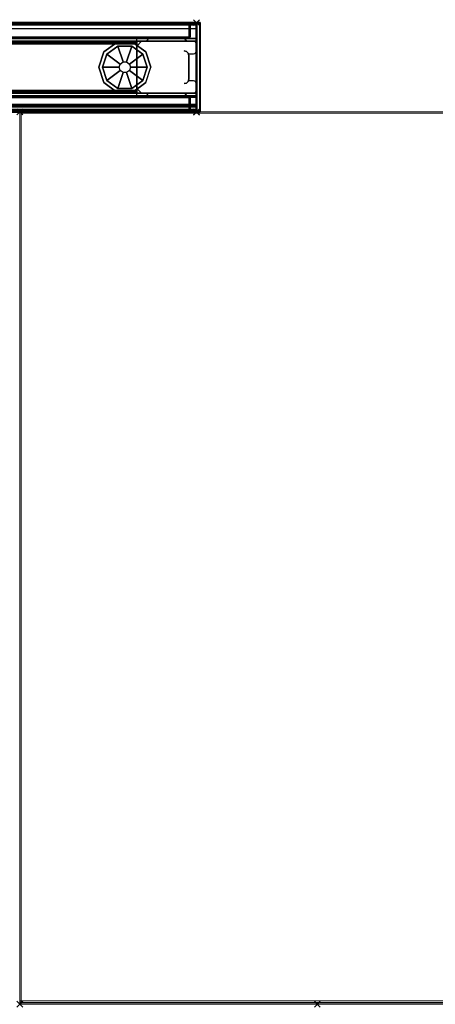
# Model space of a CAD drawing. Header units: inches. Extents: x 159 to 1116, y 667 to 1015.
# Tile 228 of 249: x 850 to 864, y 796 to 829. Entities that reach past the tile are written whole.
import ezdxf
from ezdxf.enums import TextEntityAlignment as Align

# ---------------------------------------------------------------- set-up
doc = ezdxf.new("R2010")
doc.units = ezdxf.units.IN
doc.header["$MEASUREMENT"] = 0
doc.header["$PDMODE"] = 3
doc.header["$PDSIZE"] = 0.1
doc.layers.add('A-FURN-3-NODE', color=135, linetype='Continuous', lineweight=9, plot=False)
for name, color, linetype in [('A-FURN-3-PANEL', 3, 'Continuous'), ('A-FURN-3-PANEL-GLIDE', 3, 'Continuous'), ('A-FURN-3-PANEL-RACE', 3, 'Continuous'), ('A-FURN-3-PANEL-SIDE-FABRIC', 3, 'Continuous'), ('A-FURN-3-PANEL-TOPCAP', 251, 'Continuous'), ('A-FURN-3-PANEL-TRIM', 252, 'Continuous')]:
    doc.layers.add(name, color=color, linetype=linetype)
for name, color, linetype, lineweight in [('A-FURN-3-WKSF-TOP', 135, 'Continuous', 9), ('A-FURN-3-WKSF-TRIM', 135, 'Continuous', 9), ('A-FURN-HAWORTH-ATT', 7, 'Continuous', 9)]:
    doc.layers.add(name, color=color, linetype=linetype, lineweight=lineweight)

# ---------------------------------------------------------------- blocks, each defined once
blk = doc.blocks.new('VZCC-0030-S-3D-3')
at = {"layer": 'A-FURN-3-NODE'}
for p in [(30, 3), (30, 0)]:
    blk.add_point(p, dxfattribs=at)
at = {"layer": 'A-FURN-3-PANEL-TOPCAP'}
for p, q in [((29.985, 2.465, -0.415), (29.985, 2.465, -0.09)), ((29.985, 2.375, -0.415), (29.985, 2.375, -0.09)), ((29.985, 0.625, -0.415), (29.985, 0.625, -0.09)), ((29.985, 0.535, -0.415), (29.985, 0.535, -0.09))]:
    blk.add_line(p, q, dxfattribs=at)
for points in [[(29.985, 3, -0.235), (0.015, 3, -0.235), (0.015, 3, -0.013), (29.985, 3, -0.013)], [(29.985, 3, -0.013), (0.015, 3, -0.013), (0.015, 2.985), (29.985, 2.985)], [(0.015, 2.985, -0.25), (0.015, 3, -0.235), (29.985, 3, -0.235), (29.985, 2.985, -0.25)], [(29.985, 2.925, -0.25), (0.015, 2.925, -0.25), (0.015, 2.985, -0.25), (29.985, 2.985, -0.25)], [(29.985, 2.985), (0.015, 2.985), (0.015, 0.015), (29.985, 0.015)], [(29.985, 2.465, -0.614), (0.015, 2.465, -0.614), (0.015, 2.465, -0.09), (29.985, 2.465, -0.09)], [(0.015, 2.375, -0.09), (0.015, 2.375, -0.614), (29.985, 2.375, -0.614), (29.985, 2.375, -0.09)], [(29.985, 0.625, -0.614), (0.015, 0.625, -0.614), (0.015, 0.625, -0.09), (29.985, 0.625, -0.09)], [(0.015, 0.535, -0.09), (0.015, 0.535, -0.614), (29.985, 0.535, -0.614), (29.985, 0.535, -0.09)], [(29.985, 0.015, -0.25), (0.015, 0.015, -0.25), (0.015, 0.075, -0.25), (29.985, 0.075, -0.25)], [(29.985, 0, -0.235), (0.015, 0, -0.235), (0.015, 0.015, -0.25), (29.985, 0.015, -0.25)], [(0.015, 0.015), (0.015, 0, -0.013), (29.985, 0, -0.013), (29.985, 0.015)], [(0.015, 0, -0.013), (0.015, 0, -0.235), (29.985, 0, -0.235), (29.985, 0, -0.013)]]:
    blk.add_3dface(points, dxfattribs=at)
for points, invisible_edges in [([(29.985, 2.91, -0.237), (29.985, 3, -0.235), (29.985, 3, -0.013), (29.985, 2.91, -0.105)], 5), ([(29.985, 2.925, -0.25), (29.985, 2.985, -0.25), (29.985, 3, -0.235), (29.985, 2.91, -0.237)], 4), ([(29.985, 2.895, -0.09), (29.985, 2.91, -0.105), (29.985, 3, -0.013), (29.985, 2.985)], 10), ([(29.985, 0.015), (29.985, 0.625, -0.09), (29.985, 2.375, -0.09), (29.985, 2.985)], 5), ([(29.985, 2.985), (29.985, 2.375, -0.09), (29.985, 2.465, -0.09), (29.985, 2.895, -0.09)], 11), ([(29.985, 2.375, -0.09), (29.985, 2.375, -0.614), (29.985, 2.465, -0.614), (29.985, 2.465, -0.09)], 8), ([(29.985, 0.015), (29.985, 0.105, -0.09), (29.985, 0.535, -0.09), (29.985, 0.625, -0.09)], 13), ([(29.985, 0.535, -0.09), (29.985, 0.535, -0.614), (29.985, 0.625, -0.614), (29.985, 0.625, -0.09)], 8), ([(29.985, 0, -0.013), (29.985, 0.09, -0.105), (29.985, 0.105, -0.09), (29.985, 0.015)], 5), ([(29.985, 0, -0.235), (29.985, 0.015, -0.25), (29.985, 0.075, -0.25), (29.985, 0.09, -0.237)], 8), ([(29.985, 0, -0.013), (29.985, 0, -0.235), (29.985, 0.09, -0.237), (29.985, 0.09, -0.105)], 10)]:
    blk.add_3dface(points, dxfattribs=dict(at, invisible_edges=invisible_edges))
at = {"layer": 'A-FURN-HAWORTH-ATT', "flags": 1}
for tag, p in [('HAWMC', (0, 0)), ('HAWPN', (0, -0.167))]:
    blk.add_attdef(tag, text='', height=0.1, dxfattribs=at).set_placement(p, align=Align.TOP_CENTER)
blk = doc.blocks.new('VZCE-4200-P-3D-3')
at = {"layer": 'A-FURN-3-NODE'}
for p in [(0, 3), (0, 0)]:
    blk.add_point(p, dxfattribs=at)
at = {"layer": 'A-FURN-3-PANEL-TRIM'}
for points in [[(0.122, 3, 41.487), (0.123, 3, 0.5), (0, 3, 0.5), (0, 3, 41.487)], [(0.108, 2.985, 41.5), (0.122, 3, 41.487), (0, 3, 41.487), (0.015, 2.985, 41.5)], [(0.015, 2.985, 41.5), (0, 3, 41.487), (0, 0, 41.487), (0.015, 0.015, 41.5)], [(0.015, 0.015, 41.5), (0.108, 0.015, 41.5), (0.108, 2.985, 41.5), (0.015, 2.985, 41.5)], [(0.108, 0.015, 41.5), (0.122, 0, 41.487), (0.122, 3, 41.487), (0.108, 2.985, 41.5)], [(0.122, 0, 41.487), (0.123, 0, 0.5), (0.123, 3, 0.5), (0.122, 3, 41.487)], [(0.015, 0.015, 41.5), (0, 0, 41.487), (0.122, 0, 41.487), (0.108, 0.015, 41.5)], [(0, 0, 41.487), (0, 0, 0.5), (0.123, 0, 0.5), (0.122, 0, 41.487)]]:
    blk.add_3dface(points, dxfattribs=at)
at = {"layer": 'A-FURN-HAWORTH-ATT', "flags": 1}
for tag, p in [('HAWMC', (0, 0)), ('HAWPN', (0, -0.167))]:
    blk.add_attdef(tag, text='', height=0.1, dxfattribs=at).set_placement(p, align=Align.TOP_CENTER)
blk = doc.blocks.new('VZFF-4230-NNBNNN-3D-3')
at = {"layer": 'A-FURN-3-NODE'}
for p in [(30, 3, 1.09), (30, 3, 41.5), (30, 3), (30, 3, 25.09), (30, 3, 9.09), (30, 3, 17.09), (30, 3, 33.09), (30, 3, 41.09), (30, 0, 1.09), (30, 0, 41.5), (30, 0), (30, 0, 9.09), (30, 0, 25.09), (30, 0, 33.09), (30, 0, 17.09), (30, 0, 41.09)]:
    blk.add_point(p, dxfattribs=at)
at = {"layer": 'A-FURN-3-PANEL'}
for points in [[(29.99, 3, 0.572), (0.01, 3, 0.572), (0.01, 3, 0.858), (29.99, 3, 0.858)], [(0.01, 2.928, 0.93), (0.01, 2.805, 0.93), (29.99, 2.805, 0.93), (29.99, 2.928, 0.93)], [(0.01, 2.928, 0.5), (29.99, 2.928, 0.5), (29.99, 0.072, 0.5), (0.01, 0.072, 0.5)], [(0.419, 2.5, 10.756), (29.581, 2.5, 10.756), (29.581, 2.5, 9.569), (0.419, 2.5, 9.569)], [(2.01, 2.375, 40.836), (27.99, 2.375, 40.836), (27.99, 2.5, 40.756), (2.01, 2.5, 40.756)], [(2.01, 2.375, 41.075), (27.99, 2.375, 41.075), (27.99, 2.375, 40.836), (2.01, 2.375, 40.836)], [(29.661, 2.375, 40.885), (29.661, 2.375, 9), (29.581, 2.5, 9), (29.581, 2.5, 40.885)], [(29.9, 2.375, 40.885), (29.9, 2.375, 9), (29.661, 2.375, 9), (29.661, 2.375, 40.885)], [(29.74, 1.1, 9), (29.74, 1.1, 0.5), (29.74, 1.9, 0.5), (29.74, 1.9, 9)], [(0.419, 0.5, 9.569), (29.581, 0.5, 9.569), (29.581, 0.5, 10.756), (0.419, 0.5, 10.756)], [(2.01, 0.625, 40.836), (27.99, 0.625, 40.836), (27.99, 0.625, 41.075), (2.01, 0.625, 41.075)], [(2.01, 0.5, 40.756), (27.99, 0.5, 40.756), (27.99, 0.625, 40.836), (2.01, 0.625, 40.836)], [(29.581, 0.5, 40.885), (29.581, 0.5, 9), (29.661, 0.625, 9), (29.661, 0.625, 40.885)], [(29.661, 0.625, 40.885), (29.661, 0.625, 9), (29.9, 0.625, 9), (29.9, 0.625, 40.885)], [(29.99, 0.195, 0.93), (0.01, 0.195, 0.93), (0.01, 0.072, 0.93), (29.99, 0.072, 0.93)], [(0.01, 0, 0.858), (0.01, 0, 0.572), (29.99, 0, 0.572), (29.99, 0, 0.858)]]:
    blk.add_3dface(points, dxfattribs=at)
for points, invisible_edges in [([(27.99, 1.95, 41.075), (27.99, 2.375, 41.075), (27.99, 2.363, 41.12), (27.99, 1.962, 41.12)], 5), ([(27.99, 1.95, 41.075), (27.99, 1.95, 40.915), (27.99, 2.375, 40.836), (27.99, 2.375, 41.075)], 10), ([(27.99, 0.625, 40.836), (27.99, 2.375, 40.836), (27.99, 1.95, 40.915), (27.99, 1.05, 40.915)], 10), ([(27.99, 2.215, 40.885), (28.322, 0.625, 40.885), (28.322, 2.375, 40.885), (28.15, 2.375, 40.885)], 3), ([(27.99, 1.962, 41.12), (27.99, 2.363, 41.12), (27.99, 2.33, 41.153), (27.99, 1.995, 41.153)], 5), ([(27.99, 1.995, 41.153), (27.99, 2.33, 41.153), (27.99, 2.285, 41.165), (27.99, 2.04, 41.165)], 1), ([(28.322, 0.625, 40.885), (29.581, 2.5, 40.885), (28.394, 2.5, 40.885), (28.322, 2.375, 40.885)], 9), ([(28.322, 0.625, 40.885), (29.74, 1.95, 40.885), (29.661, 2.375, 40.885), (29.581, 2.5, 40.885)], 11), ([(29.945, 2.363, 40.885), (29.9, 2.375, 40.885), (29.661, 2.375, 40.885), (29.978, 2.33, 40.885)], 4), ([(29.99, 2.285, 40.885), (29.978, 2.33, 40.885), (29.661, 2.375, 40.885), (29.99, 2.04, 40.885)], 6), ([(29.978, 1.995, 40.885), (29.99, 2.04, 40.885), (29.661, 2.375, 40.885), (29.945, 1.962, 40.885)], 6), ([(29.9, 1.95, 40.885), (29.945, 1.962, 40.885), (29.661, 2.375, 40.885), (29.74, 1.95, 40.885)], 6), ([(27.99, 0.785, 40.885), (28.15, 0.625, 40.885), (28.322, 0.625, 40.885), (27.99, 2.215, 40.885)], 4), ([(28.322, 0.625, 40.885), (29.661, 0.625, 40.885), (29.74, 1.05, 40.885), (29.74, 1.95, 40.885)], 11), ([(27.99, 1.05, 41.075), (27.99, 0.625, 41.075), (27.99, 0.625, 40.836), (27.99, 1.05, 40.915)], 5), ([(27.99, 1.038, 41.12), (27.99, 0.637, 41.12), (27.99, 0.625, 41.075), (27.99, 1.05, 41.075)], 5), ([(27.99, 0.67, 41.153), (27.99, 0.637, 41.12), (27.99, 1.038, 41.12), (27.99, 1.005, 41.153)], 10), ([(27.99, 0.715, 41.165), (27.99, 0.67, 41.153), (27.99, 1.005, 41.153), (27.99, 0.96, 41.165)], 2), ([(29.661, 0.625, 40.885), (29.945, 1.038, 40.885), (29.9, 1.05, 40.885), (29.74, 1.05, 40.885)], 9), ([(29.661, 0.625, 40.885), (29.99, 0.96, 40.885), (29.978, 1.005, 40.885), (29.945, 1.038, 40.885)], 9), ([(29.661, 0.625, 40.885), (29.978, 0.67, 40.885), (29.99, 0.715, 40.885), (29.99, 0.96, 40.885)], 9), ([(29.661, 0.625, 40.885), (29.9, 0.625, 40.885), (29.945, 0.637, 40.885), (29.978, 0.67, 40.885)], 8), ([(28.322, 0.625, 40.885), (28.394, 0.5, 40.885), (29.581, 0.5, 40.885), (29.661, 0.625, 40.885)], 8)]:
    blk.add_3dface(points, dxfattribs=dict(at, invisible_edges=invisible_edges))
at = {"layer": 'A-FURN-3-PANEL-GLIDE', "invisible_edges": 10}
for points in [[(27.32, 2.332, 0.375), (26.882, 2.014, 0.375), (26.983, 1.941, 0.375), (27.358, 2.213, 0.375)], [(27.86, 2.332, 0.375), (27.32, 2.332, 0.375), (27.358, 2.213, 0.375), (27.822, 2.213, 0.375)], [(28.298, 2.014, 0.375), (27.86, 2.332, 0.375), (27.822, 2.213, 0.375), (28.197, 1.941, 0.375)], [(26.882, 2.014, 0.375), (26.715, 1.5, 0.375), (26.84, 1.5, 0.375), (26.983, 1.941, 0.375)], [(28.465, 1.5, 0.375), (28.298, 2.014, 0.375), (28.197, 1.941, 0.375), (28.34, 1.5, 0.375)], [(26.715, 1.5, 0.375), (26.882, 0.986, 0.375), (26.983, 1.059, 0.375), (26.84, 1.5, 0.375)], [(28.298, 0.986, 0.375), (28.465, 1.5, 0.375), (28.34, 1.5, 0.375), (28.197, 1.059, 0.375)], [(26.882, 0.986, 0.375), (27.32, 0.668, 0.375), (27.358, 0.787, 0.375), (26.983, 1.059, 0.375)], [(27.86, 0.668, 0.375), (28.298, 0.986, 0.375), (28.197, 1.059, 0.375), (27.822, 0.787, 0.375)], [(27.32, 0.668, 0.375), (27.86, 0.668, 0.375), (27.822, 0.787, 0.375), (27.358, 0.787, 0.375)]]:
    blk.add_3dface(points, dxfattribs=at)
at = {"layer": 'A-FURN-3-PANEL-GLIDE'}
for points in [[(27.358, 2.213, 0.375), (26.983, 1.941, 0.375), (27.438, 1.61, 0.5), (27.532, 1.678, 0.5)], [(27.822, 2.213, 0.375), (27.358, 2.213, 0.375), (27.532, 1.678, 0.5), (27.648, 1.678, 0.5)], [(28.197, 1.941, 0.375), (27.822, 2.213, 0.375), (27.648, 1.678, 0.5), (27.742, 1.61, 0.5)], [(26.983, 1.941, 0.375), (26.84, 1.5, 0.375), (27.402, 1.5, 0.5), (27.438, 1.61, 0.5)], [(28.34, 1.5, 0.375), (28.197, 1.941, 0.375), (27.742, 1.61, 0.5), (27.777, 1.5, 0.5)], [(26.84, 1.5, 0.375), (26.983, 1.059, 0.375), (27.438, 1.39, 0.5), (27.402, 1.5, 0.5)], [(26.983, 1.059, 0.375), (27.358, 0.787, 0.375), (27.532, 1.322, 0.5), (27.438, 1.39, 0.5)], [(27.822, 0.787, 0.375), (28.197, 1.059, 0.375), (27.742, 1.39, 0.5), (27.648, 1.322, 0.5)], [(28.197, 1.059, 0.375), (28.34, 1.5, 0.375), (27.777, 1.5, 0.5), (27.742, 1.39, 0.5)], [(27.358, 0.787, 0.375), (27.822, 0.787, 0.375), (27.648, 1.322, 0.5), (27.532, 1.322, 0.5)]]:
    blk.add_3dface(points, dxfattribs=at)
at = {"layer": 'A-FURN-3-PANEL-RACE'}
for points in [[(0.01, 0.5, 8.935), (29.99, 0.5, 8.935), (29.99, 0.5, 9.25), (0.01, 0.5, 9.25)], [(29.99, 0.5, 8.935), (0.01, 0.5, 8.935), (0.01, 0.236, 8.935), (29.99, 0.236, 8.935)], [(0.01, 0.25, 1.155), (29.99, 0.25, 1.155), (29.99, 0.08, 1.155), (0.01, 0.08, 1.155)], [(0.01, 0.25, 0.84), (29.99, 0.25, 0.84), (29.99, 0.25, 1.155), (0.01, 0.25, 1.155)], [(29.99, 0.236, 8.935), (0.01, 0.236, 8.935), (0.01, 0.165, 9.025), (29.99, 0.165, 9.025)], [(29.99, 0.165, 9.025), (0.01, 0.165, 9.025), (0.01, 0.08, 9.025), (29.99, 0.08, 9.025)]]:
    blk.add_3dface(points, dxfattribs=at)
at = {"layer": 'A-FURN-3-PANEL-RACE', "invisible_edges": 5}
blk.add_3dface([(0.01, 0, 1.235), (29.99, 0, 1.235), (29.99, 0, 8.945), (0.01, 0, 8.945)], dxfattribs=at)
at = {"layer": 'A-FURN-HAWORTH-ATT', "flags": 1}
for tag, p in [('HAWMC', (0, 0)), ('HAWPN', (0, -0.167))]:
    blk.add_attdef(tag, text='', height=0.1, dxfattribs=at).set_placement(p, align=Align.TOP_CENTER)
at = {"layer": 'A-FURN-3-PANEL'}
mesh = blk.add_polymesh((2, 5), dxfattribs=at)
for k, corner in enumerate([(29.99, 2.928, 0.93), (29.99, 2.956, 0.925), (29.99, 2.979, 0.909), (29.99, 2.995, 0.886), (29.99, 3, 0.858), (0.01, 2.928, 0.93), (0.01, 2.956, 0.925), (0.01, 2.979, 0.909), (0.01, 2.995, 0.886), (0.01, 3, 0.858)]):
    mesh.set_mesh_vertex(divmod(k, 5), corner)
mesh = blk.add_polymesh((2, 5), dxfattribs=at)
for k, corner in enumerate([(29.99, 3, 0.572), (29.99, 2.995, 0.544), (29.99, 2.979, 0.521), (29.99, 2.956, 0.505), (29.99, 2.928, 0.5), (0.01, 3, 0.572), (0.01, 2.995, 0.544), (0.01, 2.979, 0.521), (0.01, 2.956, 0.505), (0.01, 2.928, 0.5)]):
    mesh.set_mesh_vertex(divmod(k, 5), corner)
mesh = blk.add_polymesh((2, 4), dxfattribs=at)
for k, corner in enumerate([(27.99, 2.285, 41.165), (27.99, 2.33, 41.153), (27.99, 2.363, 41.12), (27.99, 2.375, 41.075), (2.01, 2.285, 41.165), (2.01, 2.33, 41.153), (2.01, 2.363, 41.12), (2.01, 2.375, 41.075)]):
    mesh.set_mesh_vertex(divmod(k, 4), corner)
mesh = blk.add_polymesh((2, 4), dxfattribs=at)
for k, corner in enumerate([(29.99, 2.285, 9), (29.978, 2.33, 9), (29.945, 2.363, 9), (29.9, 2.375, 9), (29.99, 2.285, 40.885), (29.978, 2.33, 40.885), (29.945, 2.363, 40.885), (29.9, 2.375, 40.885)]):
    mesh.set_mesh_vertex(divmod(k, 4), corner)
mesh = blk.add_polymesh((2, 4), dxfattribs=at)
for k, corner in enumerate([(29.74, 1.9, 0.5), (29.72, 1.975, 0.5), (29.665, 2.03, 0.5), (29.59, 2.05, 0.5), (29.74, 1.9, 9), (29.72, 1.975, 9), (29.665, 2.03, 9), (29.59, 2.05, 9)]):
    mesh.set_mesh_vertex(divmod(k, 4), corner)
mesh = blk.add_polymesh((2, 4), dxfattribs=at)
for k, corner in enumerate([(29.59, 0.95, 0.5), (29.665, 0.97, 0.5), (29.72, 1.025, 0.5), (29.74, 1.1, 0.5), (29.59, 0.95, 9), (29.665, 0.97, 9), (29.72, 1.025, 9), (29.74, 1.1, 9)]):
    mesh.set_mesh_vertex(divmod(k, 4), corner)
mesh = blk.add_polymesh((2, 4), dxfattribs=at)
for k, corner in enumerate([(27.99, 0.625, 41.075), (27.99, 0.637, 41.12), (27.99, 0.67, 41.153), (27.99, 0.715, 41.165), (2.01, 0.625, 41.075), (2.01, 0.637, 41.12), (2.01, 0.67, 41.153), (2.01, 0.715, 41.165)]):
    mesh.set_mesh_vertex(divmod(k, 4), corner)
mesh = blk.add_polymesh((2, 4), dxfattribs=at)
for k, corner in enumerate([(29.9, 0.625, 9), (29.945, 0.637, 9), (29.978, 0.67, 9), (29.99, 0.715, 9), (29.9, 0.625, 40.885), (29.945, 0.637, 40.885), (29.978, 0.67, 40.885), (29.99, 0.715, 40.885)]):
    mesh.set_mesh_vertex(divmod(k, 4), corner)
mesh = blk.add_polymesh((2, 5), dxfattribs=at)
for k, corner in enumerate([(0.01, 0.072, 0.93), (0.01, 0.044, 0.925), (0.01, 0.021, 0.909), (0.01, 0.005, 0.886), (0.01, 0, 0.858), (29.99, 0.072, 0.93), (29.99, 0.044, 0.925), (29.99, 0.021, 0.909), (29.99, 0.005, 0.886), (29.99, 0, 0.858)]):
    mesh.set_mesh_vertex(divmod(k, 5), corner)
mesh = blk.add_polymesh((2, 5), dxfattribs=at)
for k, corner in enumerate([(0.01, 0, 0.572), (0.01, 0.005, 0.544), (0.01, 0.021, 0.521), (0.01, 0.044, 0.505), (0.01, 0.072, 0.5), (29.99, 0, 0.572), (29.99, 0.005, 0.544), (29.99, 0.021, 0.521), (29.99, 0.044, 0.505), (29.99, 0.072, 0.5)]):
    mesh.set_mesh_vertex(divmod(k, 5), corner)
at = {"layer": 'A-FURN-3-PANEL-GLIDE'}
mesh = blk.add_polymesh((2, 10), dxfattribs=dict(at, n_close=True))
for k, corner in enumerate([(28.465, 1.5, 0), (28.298, 2.014, 0), (27.86, 2.332, 0), (27.32, 2.332, 0), (26.882, 2.014, 0), (26.715, 1.5, 0), (26.882, 0.986, 0), (27.32, 0.668, 0), (27.86, 0.668, 0), (28.298, 0.986, 0), (28.465, 1.5, 0.375), (28.298, 2.014, 0.375), (27.86, 2.332, 0.375), (27.32, 2.332, 0.375), (26.882, 2.014, 0.375), (26.715, 1.5, 0.375), (26.882, 0.986, 0.375), (27.32, 0.668, 0.375), (27.86, 0.668, 0.375), (28.298, 0.986, 0.375)]):
    mesh.set_mesh_vertex(divmod(k, 10), corner)
at = {"layer": 'A-FURN-3-PANEL-RACE'}
mesh = blk.add_polymesh((2, 5), dxfattribs=at)
for k, corner in enumerate([(0.01, 0, 1.235), (0.01, 0.006, 1.204), (0.01, 0.023, 1.178), (0.01, 0.049, 1.161), (0.01, 0.08, 1.155), (29.99, 0, 1.235), (29.99, 0.006, 1.204), (29.99, 0.023, 1.178), (29.99, 0.049, 1.161), (29.99, 0.08, 1.155)]):
    mesh.set_mesh_vertex(divmod(k, 5), corner)
mesh = blk.add_polymesh((2, 5), dxfattribs=at)
for k, corner in enumerate([(0.01, 0.08, 9.025), (0.01, 0.049, 9.019), (0.01, 0.023, 9.002), (0.01, 0.006, 8.976), (0.01, 0, 8.945), (29.99, 0.08, 9.025), (29.99, 0.049, 9.019), (29.99, 0.023, 9.002), (29.99, 0.006, 8.976), (29.99, 0, 8.945)]):
    mesh.set_mesh_vertex(divmod(k, 5), corner)
blk = doc.blocks.new('VZTI-4030-FNN-3D-3')
at = {"layer": 'A-FURN-3-NODE'}
blk.add_point((0, 0), dxfattribs=at)
at = {"layer": 'A-FURN-3-PANEL-SIDE-FABRIC'}
for points in [[(0.21, 0.04, 39.885), (0.25, 0.04, 39.925), (0.25, 0.49, 39.925), (0.21, 0.49, 39.885)], [(0.25, 0.49, 0.075), (0.25, 0.04, 0.075), (0.21, 0.04, 0.115), (0.21, 0.49, 0.115)], [(0.21, 0.04, 39.885), (0.21, 0.49, 39.885), (0.21, 0.49, 0.115), (0.21, 0.04, 0.115)], [(29.75, 0.49, 39.925), (0.25, 0.49, 39.925), (0.25, 0.04, 39.925), (29.75, 0.04, 39.925)], [(0.25, 0.04, 0.075), (0.25, 0.49, 0.075), (29.75, 0.49, 0.075), (29.75, 0.04, 0.075)], [(0.21, 0.04, 39.885), (0.25, 0, 39.885), (0.25, 0.04, 39.925), (0.21, 0.04, 39.885)], [(0.25, 0.04, 0.075), (0.25, 0, 0.115), (0.21, 0.04, 0.115)], [(0.21, 0.04, 0.115), (0.25, 0, 0.115), (0.25, 0, 39.885), (0.21, 0.04, 39.885)], [(0.25, 0.04, 39.925), (0.25, 0, 39.885), (29.75, 0, 39.885), (29.75, 0.04, 39.925)], [(29.75, 0, 0.115), (0.25, 0, 0.115), (0.25, 0.04, 0.075), (29.75, 0.04, 0.075)], [(0.25, 0, 39.885), (0.25, 0, 0.115), (29.75, 0, 0.115), (29.75, 0, 39.885)]]:
    blk.add_3dface(points, dxfattribs=at)
at = {"layer": 'A-FURN-HAWORTH-ATT', "flags": 1}
for tag, p in [('HAWMC', (0, 0)), ('HAWPN', (0, -0.167))]:
    blk.add_attdef(tag, text='', height=0.1, dxfattribs=at).set_placement(p, align=Align.TOP_CENTER)
blk = doc.blocks.new('VZTI-3230-FNN-3D-3')
at = {"layer": 'A-FURN-3-NODE'}
blk.add_point((30, 0), dxfattribs=at)
at = {"layer": 'A-FURN-3-PANEL-SIDE-FABRIC'}
for points in [[(29.75, 0.49, 31.925), (0.25, 0.49, 31.925), (0.25, 0.04, 31.925), (29.75, 0.04, 31.925)], [(0.25, 0.04, 0.075), (0.25, 0.49, 0.075), (29.75, 0.49, 0.075), (29.75, 0.04, 0.075)], [(29.75, 0.04, 31.925), (29.79, 0.04, 31.885), (29.79, 0.49, 31.885), (29.75, 0.49, 31.925)], [(29.79, 0.49, 0.115), (29.79, 0.04, 0.115), (29.75, 0.04, 0.075), (29.75, 0.49, 0.075)], [(29.79, 0.04, 0.115), (29.79, 0.49, 0.115), (29.79, 0.49, 31.885), (29.79, 0.04, 31.885)], [(0.25, 0.04, 31.925), (0.25, 0, 31.885), (29.75, 0, 31.885), (29.75, 0.04, 31.925)], [(29.75, 0, 0.115), (0.25, 0, 0.115), (0.25, 0.04, 0.075), (29.75, 0.04, 0.075)], [(0.25, 0, 31.885), (0.25, 0, 0.115), (29.75, 0, 0.115), (29.75, 0, 31.885)], [(29.75, 0.04, 31.925), (29.75, 0, 31.885), (29.79, 0.04, 31.885), (29.75, 0.04, 31.925)], [(29.79, 0.04, 0.115), (29.75, 0, 0.115), (29.75, 0.04, 0.075)], [(29.79, 0.04, 31.885), (29.75, 0, 31.885), (29.75, 0, 0.115), (29.79, 0.04, 0.115)]]:
    blk.add_3dface(points, dxfattribs=at)
at = {"layer": 'A-FURN-HAWORTH-ATT', "flags": 1}
for tag, p in [('HAWMC', (0, 0)), ('HAWPN', (0, -0.167))]:
    blk.add_attdef(tag, text='', height=0.1, dxfattribs=at).set_placement(p, align=Align.TOP_CENTER)
blk = doc.blocks.new('WURA-3066-LJSC-3D-3')
at = {"layer": 'A-FURN-3-NODE'}
for p in [(0, 0), (0, -30), (10, -30)]:
    blk.add_point(p, dxfattribs=at)
at = {"layer": 'A-FURN-3-WKSF-TOP', "invisible_edges": 12}
for points in [[(0.04, -29.882, 27.75), (0.04, -0.04, 27.75), (65.96, -0.04, 27.75), (65.96, -29.882, 27.75)], [(65.96, -0.04, 29), (0.04, -0.04, 29), (0.04, -29.882, 29), (65.96, -29.882, 29)]]:
    blk.add_3dface(points, dxfattribs=at)
at = {"layer": 'A-FURN-3-WKSF-TRIM'}
for points in [[(0.04, -0.04, 29), (0, 0, 28.96), (0, -29.882, 28.96), (0.04, -29.882, 29)], [(0.04, -29.882, 27.75), (0, -29.882, 27.79), (0, 0, 27.79), (0.04, -0.04, 27.75)], [(66, 0, 28.96), (0, 0, 28.96), (0.04, -0.04, 29), (65.96, -0.04, 29)], [(0, 0, 27.79), (66, 0, 27.79), (65.96, -0.04, 27.75), (0.04, -0.04, 27.75)], [(66, 0, 27.79), (0, 0, 27.79), (0, 0, 28.96), (66, 0, 28.96)], [(0.04, -30, 28.882), (0, -29.96, 28.882), (0, -29.96, 27.868), (0.04, -30, 27.868)], [(0.04, -30, 28.882), (0.04, -30, 27.868), (65.96, -30, 27.868), (65.96, -30, 28.882)]]:
    blk.add_3dface(points, dxfattribs=at)
for points, invisible_edges in [([(0, 0, 28.96), (0, 0, 27.79), (0, -29.882, 27.79), (0, -29.882, 28.96)], 4), ([(0, -29.882, 28.96), (0, -29.882, 27.79), (0, -29.921, 27.8), (0, -29.921, 28.95)], 5), ([(0, -29.921, 28.95), (0, -29.921, 27.8), (0, -29.95, 27.829), (0, -29.95, 28.921)], 5), ([(0, -29.95, 28.921), (0, -29.95, 27.829), (0, -29.96, 27.868), (0, -29.96, 28.882)], 1)]:
    blk.add_3dface(points, dxfattribs=dict(at, invisible_edges=invisible_edges))
at = {"layer": 'A-FURN-HAWORTH-ATT', "flags": 1}
for tag, p in [('HAWMC', (0, 0)), ('HAWPN', (0, -0.167))]:
    blk.add_attdef(tag, text='', height=0.1, dxfattribs=at).set_placement(p, align=Align.TOP_CENTER)
at = {"layer": 'A-FURN-3-WKSF-TRIM'}
mesh = blk.add_polymesh((2, 4), dxfattribs=at)
for k, corner in enumerate([(0, -29.882, 28.96), (0, -29.921, 28.95), (0, -29.95, 28.921), (0, -29.96, 28.882), (0.04, -29.882, 29), (0.04, -29.941, 28.984), (0.04, -29.984, 28.941), (0.04, -30, 28.882)]):
    mesh.set_mesh_vertex(divmod(k, 4), corner)
mesh = blk.add_polymesh((2, 4), dxfattribs=at)
for k, corner in enumerate([(0, -29.96, 27.868), (0, -29.95, 27.829), (0, -29.921, 27.8), (0, -29.882, 27.79), (0.04, -30, 27.868), (0.04, -29.984, 27.809), (0.04, -29.941, 27.766), (0.04, -29.882, 27.75)]):
    mesh.set_mesh_vertex(divmod(k, 4), corner)
mesh = blk.add_polymesh((2, 4), dxfattribs=at)
for k, corner in enumerate([(0.04, -30, 27.868), (0.04, -29.984, 27.809), (0.04, -29.941, 27.766), (0.04, -29.882, 27.75), (65.96, -30, 27.868), (65.96, -29.984, 27.809), (65.96, -29.941, 27.766), (65.96, -29.882, 27.75)]):
    mesh.set_mesh_vertex(divmod(k, 4), corner)
mesh = blk.add_polymesh((2, 4), dxfattribs=at)
for k, corner in enumerate([(0.04, -29.882, 29), (0.04, -29.941, 28.984), (0.04, -29.984, 28.941), (0.04, -30, 28.882), (65.96, -29.882, 29), (65.96, -29.941, 28.984), (65.96, -29.984, 28.941), (65.96, -30, 28.882)]):
    mesh.set_mesh_vertex(divmod(k, 4), corner)

msp = doc.modelspace()

# ---------------------------------------------------------------- block references
for name, p in [('VZCC-0030-S-3D-3', (826.292, 826.374, 41.5)), ('VZFF-4230-NNBNNN-3D-3', (826.292, 826.374)), ('VZTI-3230-FNN-3D-3', (826.292, 826.364, 9)), ('WURA-3066-LJSC-3D-3', (850.354, 826.374))]:
    msp.add_blockref(name, p)
for name, p, rotation in [('VZTI-4030-FNN-3D-3', (856.292, 829.374, 1), 180), ('VZCE-4200-P-3D-3', (856.292, 826.374), 1.899999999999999e-05)]:
    msp.add_blockref(name, p, dxfattribs=dict(rotation=rotation))

doc.saveas('drawing.dxf')
